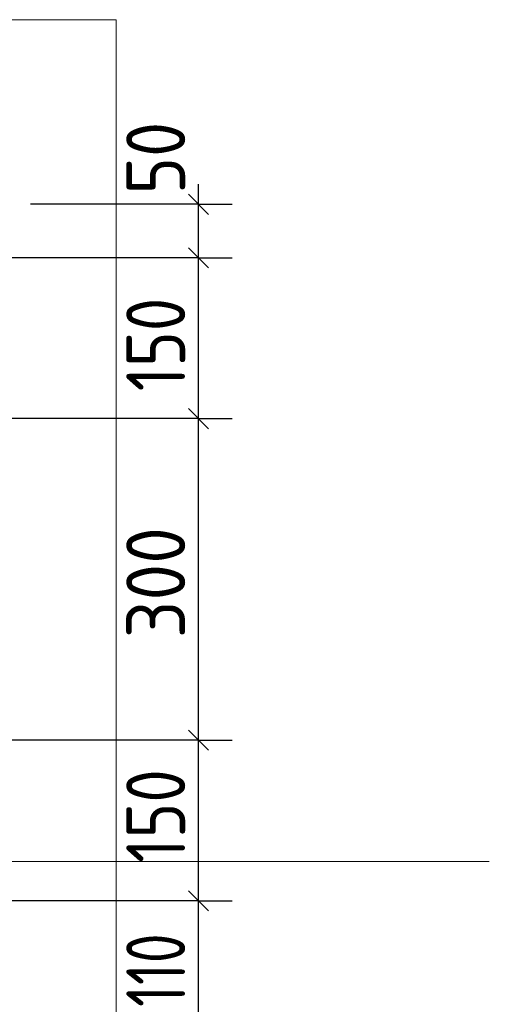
# Model space of a CAD drawing. Header units: millimetres. Extents: x 0 to 50400, y 0 to 35640.
# Tile 18 of 52: x 17380 to 19484, y 3416 to 7827. Entities that reach past the tile are written whole.
import ezdxf

# ---------------------------------------------------------------- set-up
doc = ezdxf.new("R2010")
doc.units = ezdxf.units.MM
doc.layers.add('Standard', color=7, linetype='Continuous', lineweight=25)
doc.layers.add('Общий01', color=7, linetype='Continuous', lineweight=13)
doc.styles.add('ISOCPEUR', font='txt')

msp = doc.modelspace()

# ---------------------------------------------------------------- linework, layer by layer
at = {"layer": 'Standard', "color": 7, "linetype": 'Continuous', "lineweight": -3, "transparency": 33554687}
for p, q in [((18181.7, 6999.7), (18181.7, 7089.7)), ((18181.7, 6759.7), (18181.7, 6999.7)), ((18181.7, 6039.7), (18181.7, 6759.7)), ((18181.7, 4599.7), (18181.7, 6039.7)), ((18181.7, 3879.7), (18181.7, 4599.7)), ((18181.7, 3351.7), (18181.7, 3879.7))]:
    msp.add_line(p, q, dxfattribs=at)
at = {"layer": 'Standard', "color": 7, "linetype": 'Continuous', "lineweight": 25, "transparency": 33554687}
for p, q in [((18226.7, 6954.7), (18136.7, 7044.7)), ((18226.7, 6714.7), (18136.7, 6804.7)), ((18226.7, 5994.7), (18136.7, 6084.7)), ((18226.7, 4554.7), (18136.7, 4644.7)), ((18226.7, 3834.7), (18136.7, 3924.7))]:
    msp.add_line(p, q, dxfattribs=at)
at = {"layer": 'Standard', "color": 251, "linetype": 'Continuous', "lineweight": -3, "true_color": 0x656565, "transparency": 33554687}
for p, q in [((18181.7, 6999.7), (18031.7, 6999.7)), ((18181.7, 6999.7), (18331.7, 6999.7)), ((18181.7, 6759.7), (18031.7, 6759.7)), ((18181.7, 6759.7), (18331.7, 6759.7)), ((18181.7, 6039.7), (18031.7, 6039.7)), ((18181.7, 6039.7), (18331.7, 6039.7)), ((18181.7, 4599.7), (18031.7, 4599.7)), ((18181.7, 4599.7), (18331.7, 4599.7)), ((18181.7, 3879.7), (18031.7, 3879.7)), ((18181.7, 3879.7), (18331.7, 3879.7))]:
    msp.add_line(p, q, dxfattribs=at)
at = {"layer": 'Standard', "color": 254, "linetype": 'Continuous', "lineweight": 18, "true_color": 0xc4c4ff, "transparency": 33554687}
msp.add_lwpolyline([(12697.9, 1906.3), (17812.3, 1906.3), (17812.3, 7826.7), (12697.9, 7826.7), (12697.9, 1906.3)], dxfattribs=at)
at = {"layer": 'Standard', "color": 251, "linetype": 'Continuous', "lineweight": -3, "true_color": 0x656565, "transparency": 33554687}
for points in [[(18181.7, 6999.7), (18161.3, 6999.7), (18161.3, 6999.7), (17428.2, 6999.7)], [(18181.7, 6759.7), (18162, 6759.7), (18162, 6759.7), (16104.7, 6759.7)], [(18181.7, 6039.7), (18163.9, 6039.7), (18163.9, 6039.7), (18161.6, 6039.7), (18161.6, 6039.7), (16104.7, 6039.7)], [(18181.7, 4599.7), (18167.7, 4599.7), (18167.7, 4599.7), (18166.2, 4599.7), (18166.2, 4599.7), (18163.1, 4599.7), (18163.1, 4599.7), (16104.7, 4599.7)], [(18181.7, 3879.7), (18169.5, 3879.7), (18169.5, 3879.7), (18168.4, 3879.7), (18168.4, 3879.7), (18166.2, 3879.7), (18166.2, 3879.7), (18162.1, 3879.7), (18162.1, 3879.7), (16104.7, 3879.7)]]:
    msp.add_lwpolyline(points, dxfattribs=at)
at = {"layer": 'Общий01', "color": 7, "linetype": 'Continuous', "lineweight": 13, "transparency": 33554687}
msp.add_lwpolyline([(16008.7, 4599.7), (17180.3, 4056.2), (19484.3, 4056.2)], dxfattribs=at)

# ---------------------------------------------------------------- texts
at = {"layer": 'Standard', "color": 7, "linetype": 'Continuous', "lineweight": 25, "transparency": 33554687, "char_height": 264, "attachment_point": 7, "rotation": 90, "style": 'ISOCPEUR'}
for s, insert, width in [('\\W0.87;50', (18121.7, 7044.7), 484.709), ('\\W0.83;150', (18121.7, 6162.1), 610.286), ('\\W0.91;300', (18121.7, 5055.7), 674.386), ('\\W0.83;150', (18121.7, 4050.1), 610.286), ('\\W0.74;110', (18121.7, 3404.5), 546.185)]:
    msp.add_mtext(s, dxfattribs=dict(at, insert=insert, width=width))

doc.saveas('drawing.dxf')
